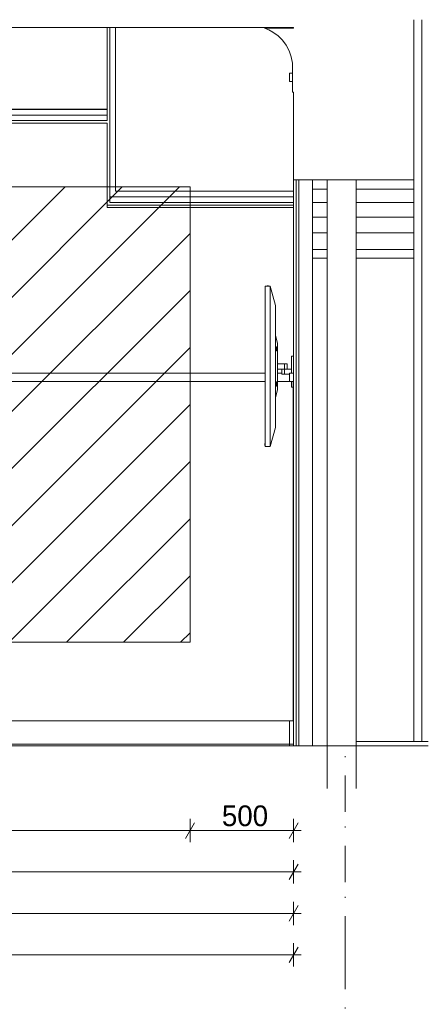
# Paper-space layout 'SA-901 Seinavaade' of a CAD drawing. Header units: millimetres. Extents: x 15 to 415, y 5 to 292.
# Tile 9 of 11: x 306 to 346, y 148 to 244. Entities that reach past the tile are written whole.
import ezdxf
from ezdxf.xclip import XClip

# ---------------------------------------------------------------- set-up
doc = ezdxf.new("R2010")
doc.units = ezdxf.units.MM
doc.header["$MEASUREMENT"] = 0
doc.header["$XCLIPFRAME"] = 2
doc.linetypes.add('Dot & Dashed', pattern=[6.702778, 3.527778, -1.763889, 0, -1.411111])
for name, color, linetype in [('AR - Mööbel', 7, 'Continuous'), ('AR - Seinad SS 2', 7, 'Continuous'), ('AR - Seinad SS.ol', 7, 'Continuous'), ('AR - Talad', 7, 'Continuous'), ('AR - Teljed', 7, 'Continuous'), ('AR - Vahelaed', 7, 'Continuous'), ('SA - Kunstihange', 7, 'Continuous'), ('SA - liist põrandaliist', 7, 'Continuous'), ('SA - liist seinaliist', 7, 'Continuous'), ('SA - põrandaviimistlus', 7, 'Continuous'), ('SA - ripplaed', 7, 'Continuous'), ('SA - seinteviimistlus', 7, 'Continuous')]:
    doc.layers.add(name, color=color, linetype=linetype)
doc.styles.add('GENERATED_STYLE_3', font='txt')

# ---------------------------------------------------------------- blocks, each defined once
blk = doc.blocks.new('Drawing_1_1', base_point=(59.679, 173.49))
at = {"layer": 'SA - Kunstihange', "linetype": 'Continuous', "lineweight": 13}
h = blk.add_hatch(dxfattribs=at)
h.set_pattern_fill('Common_Brick_0001', color=1, style=0, pattern_type=2)
h.set_pattern_definition([(45, (283.0343, 205.4904), (-2.7577, 2.7577), [])])
h.paths.add_polyline_path([(322.607, 227.49), (243.461, 227.49), (243.461, 183.49), (322.607, 183.49)])
at = {"layer": 'AR - Mööbel', "color": 251, "linetype": 'Continuous', "lineweight": 13}
for p, q in [((329.853, 217.898), (329.853, 202.39)), ((330.353, 217.898), (329.853, 217.898)), ((330.053, 217.93), (330.053, 217.898)), ((330.053, 217.93), (330.178, 217.93)), ((330.178, 217.93), (330.178, 217.898)), ((330.353, 202.39), (330.353, 217.898)), ((330.853, 216.032), (330.353, 217.898)), ((330.853, 204.256), (330.853, 216.032)), ((331.053, 212.394), (330.853, 213.144)), ((331.053, 207.894), (331.053, 212.394)), ((330.953, 212.044), (330.853, 212.044)), ((330.953, 211.644), (330.853, 211.644)), ((330.953, 212.044), (330.953, 211.644)), ((331.053, 210.394), (331.728, 210.394)), ((331.728, 209.894), (331.728, 210.394)), ((331.813, 210.394), (331.728, 210.394)), ((331.888, 210.394), (331.813, 210.394)), ((331.944, 210.394), (331.888, 210.394)), ((331.974, 210.394), (331.944, 210.394)), ((331.974, 210.394), (331.974, 209.894)), ((332.403, 211.144), (332.403, 209.49)), ((332.403, 211.144), (332.603, 211.144)), ((331.053, 209.894), (331.728, 209.894)), ((331.482, 209.894), (331.482, 209.394)), ((331.511, 209.394), (331.482, 209.394)), ((331.567, 209.394), (331.511, 209.394)), ((331.642, 209.394), (331.567, 209.394)), ((331.728, 209.394), (331.642, 209.394)), ((331.728, 209.894), (332.403, 209.894)), ((331.728, 209.394), (331.728, 209.894)), ((331.728, 209.394), (332.203, 209.394)), ((330.953, 208.644), (330.853, 208.644)), ((330.953, 208.244), (330.953, 208.644)), ((332.403, 208.69), (332.403, 208.144)), ((330.953, 208.244), (330.853, 208.244)), ((330.853, 207.144), (331.053, 207.894)), ((332.403, 208.144), (332.563, 208.144)), ((330.353, 202.39), (330.853, 204.256)), ((329.837, 202.69), (329.837, 202.59)), ((329.837, 202.69), (329.853, 202.69)), ((329.837, 202.59), (329.837, 202.49)), ((329.837, 202.59), (329.853, 202.59)), ((329.837, 202.49), (329.853, 202.49)), ((330.353, 202.39), (329.853, 202.39))]:
    blk.add_line(p, q, dxfattribs=at)
at = {"layer": 'AR - Seinad SS 2', "color": 5, "linetype": 'Continuous', "lineweight": 15}
for p, q in [((332.603, 228.182), (332.603, 209.49)), ((332.863, 228.182), (332.863, 173.49)), ((333.103, 228.182), (333.103, 173.49)), ((334.423, 228.182), (334.423, 173.49)), ((332.603, 209.49), (332.603, 208.69)), ((332.603, 208.69), (332.603, 208.681))]:
    blk.add_line(p, q, dxfattribs=at)
at = {"layer": 'AR - Seinad SS 2', "color": 7, "linetype": 'Continuous', "lineweight": 15}
for p, q in [((335.863, 228.182), (335.863, 169.351)), ((338.663, 228.182), (338.663, 173.89)), ((338.663, 173.89), (338.663, 173.49)), ((338.663, 173.49), (338.663, 169.351))]:
    blk.add_line(p, q, dxfattribs=at)
at = {"layer": 'AR - Seinad SS 2', "color": 5, "linetype": 'Continuous', "lineweight": 15, "flags": 128}
blk.add_lwpolyline([(332.603, 208.681), (332.603, 175.89), (332.603, 173.65), (332.603, 173.49)], dxfattribs=at)
at = {"layer": 'AR - Seinad SS.ol', "color": 7, "linetype": 'Continuous', "lineweight": 15}
for p, q in [((344.203, 243.65), (344.203, 228.182)), ((332.603, 242.89), (332.603, 242.831)), ((332.603, 236.631), (332.603, 228.182)), ((335.863, 228.182), (334.423, 228.182)), ((338.663, 228.182), (335.863, 228.182)), ((344.203, 228.182), (338.663, 228.182))]:
    blk.add_line(p, q, dxfattribs=at)
at = {"layer": 'AR - Seinad SS.ol', "color": 251, "linetype": 'Continuous', "lineweight": 13}
for p, q in [((345.003, 243.65), (345.003, 173.89)), ((344.203, 228.182), (344.203, 227.287)), ((334.423, 227.287), (335.863, 227.287)), ((338.663, 227.287), (344.203, 227.287)), ((344.203, 227.287), (344.203, 225.986)), ((334.423, 225.986), (335.863, 225.986)), ((338.663, 225.986), (344.203, 225.986)), ((344.203, 225.986), (344.203, 224.563)), ((334.423, 224.563), (335.863, 224.563)), ((338.663, 224.563), (344.203, 224.563)), ((344.203, 224.563), (344.203, 223.039)), ((334.423, 223.039), (335.863, 223.039)), ((338.663, 223.039), (344.203, 223.039)), ((344.203, 223.039), (344.203, 221.433)), ((334.423, 221.433), (335.863, 221.433)), ((338.663, 221.433), (344.203, 221.433)), ((344.203, 221.433), (344.203, 220.602)), ((334.423, 220.602), (335.863, 220.602)), ((338.663, 220.602), (344.203, 220.602)), ((344.203, 220.602), (344.203, 173.89))]:
    blk.add_line(p, q, dxfattribs=at)
at = {"layer": 'AR - Seinad SS.ol', "color": 7, "linetype": 'Continuous', "lineweight": 15, "flags": 128}
blk.add_lwpolyline([(334.423, 228.182), (333.103, 228.182), (332.863, 228.182), (332.603, 228.182)], dxfattribs=at)
at = {"layer": 'AR - Talad', "color": 5, "linetype": 'Continuous', "lineweight": 13}
for p, q in [((329.804, 242.831), (329.803, 242.831)), ((330.215, 242.667), (330.214, 242.667)), ((332.504, 238.831), (332.503, 238.831)), ((332.504, 236.631), (332.503, 236.631))]:
    blk.add_line(p, q, dxfattribs=at)
at = {"layer": 'AR - Talad', "color": 5, "linetype": 'Continuous', "lineweight": 15}
for p, q in [((332.603, 242.831), (329.804, 242.831)), ((332.603, 236.631), (332.504, 236.631))]:
    blk.add_line(p, q, dxfattribs=at)
at = {"layer": 'AR - Talad', "color": 5, "linetype": 'Continuous', "lineweight": 15, "flags": 128}
blk.add_lwpolyline([(329.804, 242.831), (330.215, 242.667), (330.604, 242.459), (331.103, 242.1), (331.54, 241.669), (331.905, 241.175), (332.19, 240.631), (332.387, 240.05), (332.493, 239.445), (332.504, 238.831), (332.504, 236.631)], dxfattribs=at)
at = {"layer": 'AR - Teljed', "color": 251, "linetype": 'Dot & Dashed', "lineweight": 13}
for q in [(337.576, 173.49), (337.576, 93.49)]:
    blk.add_line((337.576, 153.49), q, dxfattribs=at)
at = {"layer": 'AR - Vahelaed', "color": 7, "linetype": 'Continuous', "lineweight": 15}
for p, q in [((314.614, 242.89), (239.802, 242.89)), ((332.603, 242.89), (315.414, 242.89)), ((338.663, 173.49), (334.423, 173.49)), ((345.612, 173.49), (338.663, 173.49))]:
    blk.add_line(p, q, dxfattribs=at)
at = {"layer": 'AR - Vahelaed', "color": 7, "linetype": 'Continuous', "lineweight": 15, "flags": 128}
for points in [[(315.414, 242.89), (314.874, 242.89), (314.614, 242.89)], [(334.423, 173.49), (333.103, 173.49), (332.863, 173.49), (332.603, 173.49), (332.203, 173.49), (324.608, 173.49), (94.322, 173.49), (86.722, 173.49), (86.322, 173.49)]]:
    blk.add_lwpolyline(points, dxfattribs=at)
at = {"layer": 'SA - Kunstihange', "color": 1, "linetype": 'Continuous', "lineweight": 13}
for p, q in [((243.461, 227.49), (322.607, 227.49)), ((322.607, 227.49), (322.607, 183.49)), ((322.607, 183.49), (243.461, 183.49))]:
    blk.add_line(p, q, dxfattribs=at)
at = {"layer": 'SA - Kunstihange', "color": 7, "linetype": 'Continuous', "lineweight": 13}
for p, q in [((323.04, 166.039), (322.174, 164.539)), ((332.17, 164.539), (333.036, 166.039)), ((332.17, 160.547), (333.036, 162.047)), ((332.17, 156.537), (333.036, 158.037)), ((332.17, 152.534), (333.036, 154.034))]:
    blk.add_line(p, q, dxfattribs=at)
at = {"layer": 'SA - Kunstihange', "color": 7, "linetype": 'Continuous', "lineweight": 9}
for p, q in [((322.607, 164.164), (322.607, 166.414)), ((332.603, 164.164), (332.603, 166.414)), ((243.461, 165.289), (322.607, 165.289)), ((322.607, 165.289), (332.603, 165.289)), ((332.603, 165.289), (333.336, 165.289)), ((332.603, 160.172), (332.603, 162.422)), ((262.765, 161.297), (332.603, 161.297)), ((332.603, 161.297), (333.337, 161.297)), ((332.603, 156.162), (332.603, 158.412)), ((233.455, 157.287), (332.603, 157.287)), ((332.603, 157.287), (333.336, 157.287)), ((332.603, 152.159), (332.603, 154.409)), ((86.159, 153.284), (332.603, 153.284)), ((332.603, 153.284), (333.336, 153.284))]:
    blk.add_line(p, q, dxfattribs=at)
at = {"layer": 'SA - liist põrandaliist', "color": 251, "linetype": 'Continuous', "lineweight": 13}
blk.add_line((277.185, 175.89), (332.203, 175.89), dxfattribs=at)
at = {"layer": 'SA - liist põrandaliist', "color": 7, "linetype": 'Continuous', "lineweight": 15}
for p, q in [((332.203, 175.89), (332.203, 173.49)), ((332.563, 175.89), (332.203, 175.89)), ((332.603, 175.89), (332.563, 175.89))]:
    blk.add_line(p, q, dxfattribs=at)
at = {"layer": 'SA - liist seinaliist', "color": 251, "linetype": 'Continuous', "lineweight": 13}
for p, q in [((332.504, 238.49), (332.203, 238.49)), ((332.203, 238.49), (332.203, 237.69)), ((332.504, 238.491), (332.224, 238.491)), ((332.203, 237.69), (332.504, 237.69))]:
    blk.add_line(p, q, dxfattribs=at)
at = {"layer": 'SA - liist seinaliist', "color": 5, "linetype": 'Continuous', "lineweight": 13}
for p, q in [((262.741, 209.49), (329.853, 209.49)), ((331.053, 209.49), (331.482, 209.49)), ((262.741, 208.69), (329.853, 208.69)), ((331.053, 208.69), (332.203, 208.69))]:
    blk.add_line(p, q, dxfattribs=at)
at = {"layer": 'SA - liist seinaliist', "color": 5, "linetype": 'Continuous', "lineweight": 15}
for p, q in [((332.203, 209.49), (332.203, 208.69)), ((332.603, 209.49), (332.203, 209.49)), ((332.603, 208.69), (332.203, 208.69))]:
    blk.add_line(p, q, dxfattribs=at)
at = {"layer": 'SA - põrandaviimistlus', "color": 7, "linetype": 'Continuous', "lineweight": 15}
for p, q in [((324.608, 173.65), (94.322, 173.65)), ((332.603, 173.65), (324.608, 173.65)), ((345.612, 173.89), (338.663, 173.89))]:
    blk.add_line(p, q, dxfattribs=at)
at = {"layer": 'SA - ripplaed', "color": 5, "linetype": 'Continuous', "lineweight": 15}
for p, q in [((314.614, 242.89), (314.614, 234.98)), ((315.414, 242.89), (315.414, 227.07)), ((314.614, 234.98), (236.604, 234.98)), ((314.614, 234.44), (236.604, 234.44)), ((314.614, 233.9), (236.604, 233.9)), ((314.614, 233.65), (236.604, 233.65)), ((314.614, 233.65), (314.614, 225.99)), ((332.604, 226.53), (314.874, 226.53)), ((332.604, 227.07), (315.414, 227.07)), ((332.604, 225.73), (314.614, 225.73)), ((332.604, 225.99), (314.874, 225.99)), ((332.604, 225.49), (314.614, 225.49))]:
    blk.add_line(p, q, dxfattribs=at)
at = {"layer": 'SA - ripplaed', "color": 5, "linetype": 'Continuous', "lineweight": 13}
for p, q in [((315.423, 227.07), (315.423, 242.89)), ((304.991, 234.99), (314.614, 234.99))]:
    blk.add_line(p, q, dxfattribs=at)
at = {"layer": 'SA - ripplaed', "color": 5, "linetype": 'Continuous', "lineweight": 15, "flags": 128}
for points in [[(314.874, 242.89), (314.874, 227.07), (314.874, 226.53), (314.874, 225.99)], [(314.614, 234.98), (314.614, 234.44), (314.614, 233.9)], [(332.604, 227.07), (332.604, 226.53), (332.604, 225.99), (332.604, 225.73), (332.604, 225.49)], [(314.614, 225.99), (314.614, 225.73), (314.614, 225.49)]]:
    blk.add_lwpolyline(points, dxfattribs=at)
at = {"layer": 'SA - seinteviimistlus', "color": 251, "linetype": 'Continuous', "lineweight": 13}
for p, q in [((329.853, 208.681), (263.462, 208.681)), ((332.403, 208.681), (331.053, 208.681))]:
    blk.add_line(p, q, dxfattribs=at)
at = {"layer": 'SA - seinteviimistlus', "color": 7, "linetype": 'Continuous', "lineweight": 15}
for p, q in [((332.563, 208.681), (332.563, 175.89)), ((332.603, 208.681), (332.563, 208.681))]:
    blk.add_line(p, q, dxfattribs=at)
at = {"layer": 'SA - Kunstihange', "color": 7, "linetype": 'Continuous', "lineweight": 9, "insert": (325.685, 165.689), "char_height": 2, "width": 3.84002, "attachment_point": 7, "style": 'GENERATED_STYLE_3'}
blk.add_mtext('{\\A1;500}', dxfattribs=at)

psp = doc.layouts.new('SA-901 Seinavaade')

# ---------------------------------------------------------------- block references
at = {"color": 7, "linetype": 'Continuous', "lineweight": 13}
ref = psp.add_blockref('Drawing_1_1', (59.679, 173.49), dxfattribs=at)
XClip(ref).set_block_clipping_path([(43.7286911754, 55.9171001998), (379.8973894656, 266.6280666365)])

doc.saveas('drawing.dxf')
